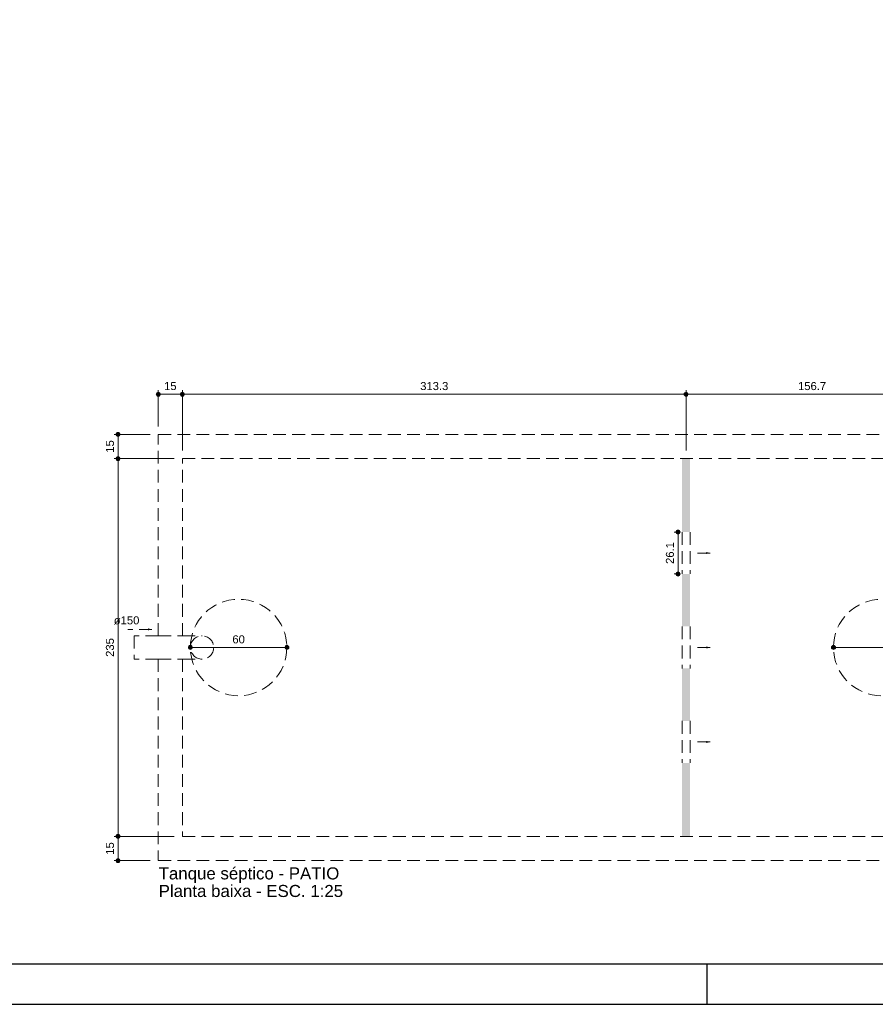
# Model space of a CAD drawing. Header units: millimetres. Extents: x 567 to 934, y -1 to 364.
# Tile 3 of 256: x 592 to 613, y -1 to 23. Entities that reach past the tile are written whole.
import ezdxf

# ---------------------------------------------------------------- set-up
doc = ezdxf.new("R2010")
doc.units = ezdxf.units.MM
doc.header["$MEASUREMENT"] = 0
doc.linetypes.add('HIDDEN2', pattern=[0.47625, 0.3175, -0.15875])
doc.linetypes.add('NULL', pattern=[0])
doc.layers.get('0').update_dxf_attribs({"lineweight": 18})
for name, color, linetype, lineweight in [('DI-Cotas', 9, 'Continuous', 9), ('DI-Detalhes', 1, 'HIDDEN2', 9), ('DI-Eixos', 7, 'HIDDEN2', 9), ('DI-Títulos', 3, 'Continuous', 9)]:
    doc.layers.add(name, color=color, linetype=linetype, lineweight=lineweight)
doc.layers.add('FOLHA_PADRÃO', color=7, linetype='Continuous')
doc.styles.add('Arial', font='arial.ttf')

# ---------------------------------------------------------------- blocks, each defined once
blk = doc.blocks.new('A1EST. 1500')
at = {"layer": 'FOLHA_PADRÃO', "color": 1, "linetype": 'Continuous'}
for p, q in [((41.5, 0), (41.5, 1)), ((0, 0), (150.008, 0))]:
    blk.add_line(p, q, dxfattribs=at)
at = {"layer": 'FOLHA_PADRÃO', "color": 6, "linetype": 'Continuous'}
blk.add_lwpolyline([(149, 58.4), (149, 1), (1, 1), (1, 58.4), (149, 58.4)], dxfattribs=at)

msp = doc.modelspace()

# ---------------------------------------------------------------- hatches: boundary and pattern name
at = {"layer": 'DI-Cotas', "linetype": 'Continuous'}
for points in [[(595.341, 14.081), (595.341, 14.085), (595.341, 14.09), (595.34, 14.094), (595.338, 14.098), (595.337, 14.102), (595.335, 14.106), (595.332, 14.11), (595.33, 14.113), (595.327, 14.116), (595.324, 14.119), (595.32, 14.122), (595.316, 14.124), (595.313, 14.126), (595.309, 14.128), (595.304, 14.129), (595.3, 14.13), (595.296, 14.131), (595.291, 14.131), (595.287, 14.131), (595.283, 14.13), (595.279, 14.129), (595.274, 14.128), (595.27, 14.126), (595.266, 14.124), (595.263, 14.122), (595.259, 14.119), (595.256, 14.116), (595.253, 14.113), (595.251, 14.11), (595.248, 14.106), (595.246, 14.102), (595.245, 14.098), (595.243, 14.094), (595.242, 14.09), (595.242, 14.085), (595.241, 14.081), (595.242, 14.077), (595.242, 14.072), (595.243, 14.068), (595.245, 14.064), (595.246, 14.06), (595.248, 14.056), (595.251, 14.052), (595.253, 14.049), (595.256, 14.046), (595.259, 14.043), (595.263, 14.04), (595.266, 14.038), (595.27, 14.036), (595.274, 14.034), (595.279, 14.033), (595.283, 14.032), (595.287, 14.031), (595.291, 14.031), (595.296, 14.031), (595.3, 14.032), (595.304, 14.033), (595.309, 14.034), (595.313, 14.036), (595.316, 14.038), (595.32, 14.04), (595.324, 14.043), (595.327, 14.046), (595.33, 14.049), (595.332, 14.052), (595.335, 14.056), (595.337, 14.06), (595.338, 14.064), (595.34, 14.068), (595.341, 14.072), (595.341, 14.077)], [(595.941, 14.081), (595.941, 14.085), (595.941, 14.09), (595.94, 14.094), (595.938, 14.098), (595.937, 14.102), (595.935, 14.106), (595.932, 14.11), (595.93, 14.113), (595.927, 14.116), (595.924, 14.119), (595.92, 14.122), (595.916, 14.124), (595.913, 14.126), (595.909, 14.128), (595.904, 14.129), (595.9, 14.13), (595.896, 14.131), (595.891, 14.131), (595.887, 14.131), (595.883, 14.13), (595.879, 14.129), (595.874, 14.128), (595.87, 14.126), (595.866, 14.124), (595.863, 14.122), (595.859, 14.119), (595.856, 14.116), (595.853, 14.113), (595.851, 14.11), (595.848, 14.106), (595.846, 14.102), (595.845, 14.098), (595.843, 14.094), (595.842, 14.09), (595.842, 14.085), (595.841, 14.081), (595.842, 14.077), (595.842, 14.072), (595.843, 14.068), (595.845, 14.064), (595.846, 14.06), (595.848, 14.056), (595.851, 14.052), (595.853, 14.049), (595.856, 14.046), (595.859, 14.043), (595.863, 14.04), (595.866, 14.038), (595.87, 14.036), (595.874, 14.034), (595.879, 14.033), (595.883, 14.032), (595.887, 14.031), (595.891, 14.031), (595.896, 14.031), (595.9, 14.032), (595.904, 14.033), (595.909, 14.034), (595.913, 14.036), (595.916, 14.038), (595.92, 14.04), (595.924, 14.043), (595.927, 14.046), (595.93, 14.049), (595.932, 14.052), (595.935, 14.056), (595.937, 14.06), (595.938, 14.064), (595.94, 14.068), (595.941, 14.072), (595.941, 14.077)], [(595.941, 14.081), (595.941, 14.085), (595.941, 14.09), (595.94, 14.094), (595.938, 14.098), (595.937, 14.102), (595.935, 14.106), (595.932, 14.11), (595.93, 14.113), (595.927, 14.116), (595.924, 14.119), (595.92, 14.122), (595.916, 14.124), (595.913, 14.126), (595.909, 14.128), (595.904, 14.129), (595.9, 14.13), (595.896, 14.131), (595.891, 14.131), (595.887, 14.131), (595.883, 14.13), (595.879, 14.129), (595.874, 14.128), (595.87, 14.126), (595.866, 14.124), (595.863, 14.122), (595.859, 14.119), (595.856, 14.116), (595.853, 14.113), (595.851, 14.11), (595.848, 14.106), (595.846, 14.102), (595.845, 14.098), (595.843, 14.094), (595.842, 14.09), (595.842, 14.085), (595.841, 14.081), (595.842, 14.077), (595.842, 14.072), (595.843, 14.068), (595.845, 14.064), (595.846, 14.06), (595.848, 14.056), (595.851, 14.052), (595.853, 14.049), (595.856, 14.046), (595.859, 14.043), (595.863, 14.04), (595.866, 14.038), (595.87, 14.036), (595.874, 14.034), (595.879, 14.033), (595.883, 14.032), (595.887, 14.031), (595.891, 14.031), (595.896, 14.031), (595.9, 14.032), (595.904, 14.033), (595.909, 14.034), (595.913, 14.036), (595.916, 14.038), (595.92, 14.04), (595.924, 14.043), (595.927, 14.046), (595.93, 14.049), (595.932, 14.052), (595.935, 14.056), (595.937, 14.06), (595.938, 14.064), (595.94, 14.068), (595.941, 14.072), (595.941, 14.077)], [(608.475, 14.081), (608.475, 14.085), (608.474, 14.09), (608.473, 14.094), (608.472, 14.098), (608.47, 14.102), (608.468, 14.106), (608.466, 14.11), (608.463, 14.113), (608.46, 14.116), (608.457, 14.119), (608.454, 14.122), (608.45, 14.124), (608.446, 14.126), (608.442, 14.128), (608.438, 14.129), (608.434, 14.13), (608.429, 14.131), (608.425, 14.131), (608.42, 14.131), (608.416, 14.13), (608.412, 14.129), (608.408, 14.128), (608.404, 14.126), (608.4, 14.124), (608.396, 14.122), (608.393, 14.119), (608.389, 14.116), (608.387, 14.113), (608.384, 14.11), (608.382, 14.106), (608.38, 14.102), (608.378, 14.098), (608.377, 14.094), (608.376, 14.09), (608.375, 14.085), (608.375, 14.081), (608.375, 14.077), (608.376, 14.072), (608.377, 14.068), (608.378, 14.064), (608.38, 14.06), (608.382, 14.056), (608.384, 14.052), (608.387, 14.049), (608.389, 14.046), (608.393, 14.043), (608.396, 14.04), (608.4, 14.038), (608.404, 14.036), (608.408, 14.034), (608.412, 14.033), (608.416, 14.032), (608.42, 14.031), (608.425, 14.031), (608.429, 14.031), (608.434, 14.032), (608.438, 14.033), (608.442, 14.034), (608.446, 14.036), (608.45, 14.038), (608.454, 14.04), (608.457, 14.043), (608.46, 14.046), (608.463, 14.049), (608.466, 14.052), (608.468, 14.056), (608.47, 14.06), (608.472, 14.064), (608.473, 14.068), (608.474, 14.072), (608.475, 14.077)], [(608.475, 14.081), (608.475, 14.085), (608.474, 14.09), (608.473, 14.094), (608.472, 14.098), (608.47, 14.102), (608.468, 14.106), (608.466, 14.11), (608.463, 14.113), (608.46, 14.116), (608.457, 14.119), (608.454, 14.122), (608.45, 14.124), (608.446, 14.126), (608.442, 14.128), (608.438, 14.129), (608.434, 14.13), (608.429, 14.131), (608.425, 14.131), (608.42, 14.131), (608.416, 14.13), (608.412, 14.129), (608.408, 14.128), (608.404, 14.126), (608.4, 14.124), (608.396, 14.122), (608.393, 14.119), (608.389, 14.116), (608.387, 14.113), (608.384, 14.11), (608.382, 14.106), (608.38, 14.102), (608.378, 14.098), (608.377, 14.094), (608.376, 14.09), (608.375, 14.085), (608.375, 14.081), (608.375, 14.077), (608.376, 14.072), (608.377, 14.068), (608.378, 14.064), (608.38, 14.06), (608.382, 14.056), (608.384, 14.052), (608.387, 14.049), (608.389, 14.046), (608.393, 14.043), (608.396, 14.04), (608.4, 14.038), (608.404, 14.036), (608.408, 14.034), (608.412, 14.033), (608.416, 14.032), (608.42, 14.031), (608.425, 14.031), (608.429, 14.031), (608.434, 14.032), (608.438, 14.033), (608.442, 14.034), (608.446, 14.036), (608.45, 14.038), (608.454, 14.04), (608.457, 14.043), (608.46, 14.046), (608.463, 14.049), (608.466, 14.052), (608.468, 14.056), (608.47, 14.06), (608.472, 14.064), (608.473, 14.068), (608.474, 14.072), (608.475, 14.077)], [(594.341, 13.081), (594.341, 13.085), (594.341, 13.09), (594.34, 13.094), (594.338, 13.098), (594.337, 13.102), (594.335, 13.106), (594.332, 13.11), (594.33, 13.113), (594.327, 13.116), (594.324, 13.119), (594.32, 13.122), (594.316, 13.124), (594.313, 13.126), (594.309, 13.128), (594.304, 13.129), (594.3, 13.13), (594.296, 13.131), (594.291, 13.131), (594.287, 13.131), (594.283, 13.13), (594.279, 13.129), (594.274, 13.128), (594.27, 13.126), (594.266, 13.124), (594.263, 13.122), (594.259, 13.119), (594.256, 13.116), (594.253, 13.113), (594.251, 13.11), (594.248, 13.106), (594.246, 13.102), (594.245, 13.098), (594.243, 13.094), (594.242, 13.09), (594.242, 13.085), (594.241, 13.081), (594.242, 13.077), (594.242, 13.072), (594.243, 13.068), (594.245, 13.064), (594.246, 13.06), (594.248, 13.056), (594.251, 13.052), (594.253, 13.049), (594.256, 13.046), (594.259, 13.043), (594.263, 13.04), (594.266, 13.038), (594.27, 13.036), (594.274, 13.034), (594.279, 13.033), (594.283, 13.032), (594.287, 13.031), (594.291, 13.031), (594.296, 13.031), (594.3, 13.032), (594.304, 13.033), (594.309, 13.034), (594.313, 13.036), (594.316, 13.038), (594.32, 13.04), (594.324, 13.043), (594.327, 13.046), (594.33, 13.049), (594.332, 13.052), (594.335, 13.056), (594.337, 13.06), (594.338, 13.064), (594.34, 13.068), (594.341, 13.072), (594.341, 13.077)], [(594.341, 12.481), (594.341, 12.485), (594.341, 12.49), (594.34, 12.494), (594.338, 12.498), (594.337, 12.502), (594.335, 12.506), (594.332, 12.51), (594.33, 12.513), (594.327, 12.516), (594.324, 12.519), (594.32, 12.522), (594.316, 12.524), (594.313, 12.526), (594.309, 12.528), (594.304, 12.529), (594.3, 12.53), (594.296, 12.531), (594.291, 12.531), (594.287, 12.531), (594.283, 12.53), (594.279, 12.529), (594.274, 12.528), (594.27, 12.526), (594.266, 12.524), (594.263, 12.522), (594.259, 12.519), (594.256, 12.516), (594.253, 12.513), (594.251, 12.51), (594.248, 12.506), (594.246, 12.502), (594.245, 12.498), (594.243, 12.494), (594.242, 12.49), (594.242, 12.485), (594.241, 12.481), (594.242, 12.477), (594.242, 12.472), (594.243, 12.468), (594.245, 12.464), (594.246, 12.46), (594.248, 12.456), (594.251, 12.452), (594.253, 12.449), (594.256, 12.446), (594.259, 12.443), (594.263, 12.44), (594.266, 12.438), (594.27, 12.436), (594.274, 12.434), (594.279, 12.433), (594.283, 12.432), (594.287, 12.431), (594.291, 12.431), (594.296, 12.431), (594.3, 12.432), (594.304, 12.433), (594.309, 12.434), (594.313, 12.436), (594.316, 12.438), (594.32, 12.44), (594.324, 12.443), (594.327, 12.446), (594.33, 12.449), (594.332, 12.452), (594.335, 12.456), (594.337, 12.46), (594.338, 12.464), (594.34, 12.468), (594.341, 12.472), (594.341, 12.477)], [(594.341, 12.481), (594.341, 12.485), (594.341, 12.49), (594.34, 12.494), (594.338, 12.498), (594.337, 12.502), (594.335, 12.506), (594.332, 12.51), (594.33, 12.513), (594.327, 12.516), (594.324, 12.519), (594.32, 12.522), (594.316, 12.524), (594.313, 12.526), (594.309, 12.528), (594.304, 12.529), (594.3, 12.53), (594.296, 12.531), (594.291, 12.531), (594.287, 12.531), (594.283, 12.53), (594.279, 12.529), (594.274, 12.528), (594.27, 12.526), (594.266, 12.524), (594.263, 12.522), (594.259, 12.519), (594.256, 12.516), (594.253, 12.513), (594.251, 12.51), (594.248, 12.506), (594.246, 12.502), (594.245, 12.498), (594.243, 12.494), (594.242, 12.49), (594.242, 12.485), (594.241, 12.481), (594.242, 12.477), (594.242, 12.472), (594.243, 12.468), (594.245, 12.464), (594.246, 12.46), (594.248, 12.456), (594.251, 12.452), (594.253, 12.449), (594.256, 12.446), (594.259, 12.443), (594.263, 12.44), (594.266, 12.438), (594.27, 12.436), (594.274, 12.434), (594.279, 12.433), (594.283, 12.432), (594.287, 12.431), (594.291, 12.431), (594.296, 12.431), (594.3, 12.432), (594.304, 12.433), (594.309, 12.434), (594.313, 12.436), (594.316, 12.438), (594.32, 12.44), (594.324, 12.443), (594.327, 12.446), (594.33, 12.449), (594.332, 12.452), (594.335, 12.456), (594.337, 12.46), (594.338, 12.464), (594.34, 12.468), (594.341, 12.472), (594.341, 12.477)], [(608.274, 10.653), (608.273, 10.658), (608.273, 10.662), (608.272, 10.666), (608.271, 10.67), (608.269, 10.674), (608.267, 10.678), (608.265, 10.682), (608.262, 10.685), (608.259, 10.689), (608.256, 10.692), (608.252, 10.694), (608.249, 10.697), (608.245, 10.699), (608.241, 10.7), (608.237, 10.701), (608.232, 10.702), (608.228, 10.703), (608.224, 10.703), (608.219, 10.703), (608.215, 10.702), (608.211, 10.701), (608.206, 10.7), (608.202, 10.699), (608.199, 10.697), (608.195, 10.694), (608.191, 10.692), (608.188, 10.689), (608.185, 10.685), (608.183, 10.682), (608.18, 10.678), (608.178, 10.674), (608.177, 10.67), (608.175, 10.666), (608.174, 10.662), (608.174, 10.658), (608.174, 10.653), (608.174, 10.649), (608.174, 10.645), (608.175, 10.64), (608.177, 10.636), (608.178, 10.632), (608.18, 10.628), (608.183, 10.625), (608.185, 10.621), (608.188, 10.618), (608.191, 10.615), (608.195, 10.612), (608.199, 10.61), (608.202, 10.608), (608.206, 10.606), (608.211, 10.605), (608.215, 10.604), (608.219, 10.603), (608.224, 10.603), (608.228, 10.603), (608.232, 10.604), (608.237, 10.605), (608.241, 10.606), (608.245, 10.608), (608.249, 10.61), (608.252, 10.612), (608.256, 10.615), (608.259, 10.618), (608.262, 10.621), (608.265, 10.625), (608.267, 10.628), (608.269, 10.632), (608.271, 10.636), (608.272, 10.64), (608.273, 10.645), (608.273, 10.649)], [(608.274, 9.609), (608.273, 9.613), (608.273, 9.617), (608.272, 9.622), (608.271, 9.626), (608.269, 9.63), (608.267, 9.634), (608.265, 9.637), (608.262, 9.641), (608.259, 9.644), (608.256, 9.647), (608.252, 9.65), (608.249, 9.652), (608.245, 9.654), (608.241, 9.656), (608.237, 9.657), (608.232, 9.658), (608.228, 9.659), (608.224, 9.659), (608.219, 9.659), (608.215, 9.658), (608.211, 9.657), (608.206, 9.656), (608.202, 9.654), (608.199, 9.652), (608.195, 9.65), (608.191, 9.647), (608.188, 9.644), (608.185, 9.641), (608.183, 9.637), (608.18, 9.634), (608.178, 9.63), (608.177, 9.626), (608.175, 9.622), (608.174, 9.617), (608.174, 9.613), (608.174, 9.609), (608.174, 9.604), (608.174, 9.6), (608.175, 9.596), (608.177, 9.592), (608.178, 9.588), (608.18, 9.584), (608.183, 9.58), (608.185, 9.577), (608.188, 9.573), (608.191, 9.57), (608.195, 9.568), (608.199, 9.565), (608.202, 9.563), (608.206, 9.562), (608.211, 9.56), (608.215, 9.56), (608.219, 9.559), (608.224, 9.559), (608.228, 9.559), (608.232, 9.56), (608.237, 9.56), (608.241, 9.562), (608.245, 9.563), (608.249, 9.565), (608.252, 9.568), (608.256, 9.57), (608.259, 9.573), (608.262, 9.577), (608.265, 9.58), (608.267, 9.584), (608.269, 9.588), (608.271, 9.592), (608.272, 9.596), (608.273, 9.6), (608.273, 9.604)], [(596.141, 7.781), (596.141, 7.785), (596.141, 7.79), (596.14, 7.794), (596.138, 7.798), (596.137, 7.802), (596.135, 7.806), (596.132, 7.81), (596.13, 7.813), (596.127, 7.816), (596.124, 7.819), (596.12, 7.822), (596.116, 7.824), (596.113, 7.826), (596.109, 7.828), (596.104, 7.829), (596.1, 7.83), (596.096, 7.831), (596.091, 7.831), (596.087, 7.831), (596.083, 7.83), (596.079, 7.829), (596.074, 7.828), (596.07, 7.826), (596.066, 7.824), (596.063, 7.822), (596.059, 7.819), (596.056, 7.816), (596.053, 7.813), (596.051, 7.81), (596.048, 7.806), (596.046, 7.802), (596.045, 7.798), (596.043, 7.794), (596.042, 7.79), (596.042, 7.785), (596.041, 7.781), (596.042, 7.777), (596.042, 7.772), (596.043, 7.768), (596.045, 7.764), (596.046, 7.76), (596.048, 7.756), (596.051, 7.752), (596.053, 7.749), (596.056, 7.746), (596.059, 7.743), (596.063, 7.74), (596.066, 7.738), (596.07, 7.736), (596.074, 7.734), (596.079, 7.733), (596.083, 7.732), (596.087, 7.731), (596.091, 7.731), (596.096, 7.731), (596.1, 7.732), (596.104, 7.733), (596.109, 7.734), (596.113, 7.736), (596.116, 7.738), (596.12, 7.74), (596.124, 7.743), (596.127, 7.746), (596.13, 7.749), (596.132, 7.752), (596.135, 7.756), (596.137, 7.76), (596.138, 7.764), (596.14, 7.768), (596.141, 7.772), (596.141, 7.777)], [(598.541, 7.781), (598.541, 7.785), (598.541, 7.79), (598.54, 7.794), (598.538, 7.798), (598.537, 7.802), (598.535, 7.806), (598.532, 7.81), (598.53, 7.813), (598.527, 7.816), (598.524, 7.819), (598.52, 7.822), (598.516, 7.824), (598.513, 7.826), (598.509, 7.828), (598.504, 7.829), (598.5, 7.83), (598.496, 7.831), (598.491, 7.831), (598.487, 7.831), (598.483, 7.83), (598.479, 7.829), (598.474, 7.828), (598.47, 7.826), (598.466, 7.824), (598.463, 7.822), (598.459, 7.819), (598.456, 7.816), (598.453, 7.813), (598.451, 7.81), (598.448, 7.806), (598.446, 7.802), (598.445, 7.798), (598.443, 7.794), (598.442, 7.79), (598.442, 7.785), (598.441, 7.781), (598.442, 7.777), (598.442, 7.772), (598.443, 7.768), (598.445, 7.764), (598.446, 7.76), (598.448, 7.756), (598.451, 7.752), (598.453, 7.749), (598.456, 7.746), (598.459, 7.743), (598.463, 7.74), (598.466, 7.738), (598.47, 7.736), (598.474, 7.734), (598.479, 7.733), (598.483, 7.732), (598.487, 7.731), (598.491, 7.731), (598.496, 7.731), (598.5, 7.732), (598.504, 7.733), (598.509, 7.734), (598.513, 7.736), (598.516, 7.738), (598.52, 7.74), (598.524, 7.743), (598.527, 7.746), (598.53, 7.749), (598.532, 7.752), (598.535, 7.756), (598.537, 7.76), (598.538, 7.764), (598.54, 7.768), (598.541, 7.772), (598.541, 7.777)], [(612.141, 7.781), (612.141, 7.785), (612.141, 7.79), (612.14, 7.794), (612.138, 7.798), (612.137, 7.802), (612.135, 7.806), (612.132, 7.81), (612.13, 7.813), (612.127, 7.816), (612.124, 7.819), (612.12, 7.822), (612.116, 7.824), (612.113, 7.826), (612.109, 7.828), (612.104, 7.829), (612.1, 7.83), (612.096, 7.831), (612.091, 7.831), (612.087, 7.831), (612.083, 7.83), (612.079, 7.829), (612.074, 7.828), (612.07, 7.826), (612.066, 7.824), (612.063, 7.822), (612.059, 7.819), (612.056, 7.816), (612.053, 7.813), (612.051, 7.81), (612.048, 7.806), (612.046, 7.802), (612.045, 7.798), (612.043, 7.794), (612.042, 7.79), (612.042, 7.785), (612.041, 7.781), (612.042, 7.777), (612.042, 7.772), (612.043, 7.768), (612.045, 7.764), (612.046, 7.76), (612.048, 7.756), (612.051, 7.752), (612.053, 7.749), (612.056, 7.746), (612.059, 7.743), (612.063, 7.74), (612.066, 7.738), (612.07, 7.736), (612.074, 7.734), (612.079, 7.733), (612.083, 7.732), (612.087, 7.731), (612.091, 7.731), (612.096, 7.731), (612.1, 7.732), (612.104, 7.733), (612.109, 7.734), (612.113, 7.736), (612.116, 7.738), (612.12, 7.74), (612.124, 7.743), (612.127, 7.746), (612.13, 7.749), (612.132, 7.752), (612.135, 7.756), (612.137, 7.76), (612.138, 7.764), (612.14, 7.768), (612.141, 7.772), (612.141, 7.777)], [(594.341, 3.081), (594.341, 3.085), (594.341, 3.09), (594.34, 3.094), (594.338, 3.098), (594.337, 3.102), (594.335, 3.106), (594.332, 3.11), (594.33, 3.113), (594.327, 3.116), (594.324, 3.119), (594.32, 3.122), (594.316, 3.124), (594.313, 3.126), (594.309, 3.128), (594.304, 3.129), (594.3, 3.13), (594.296, 3.131), (594.291, 3.131), (594.287, 3.131), (594.283, 3.13), (594.279, 3.129), (594.274, 3.128), (594.27, 3.126), (594.266, 3.124), (594.263, 3.122), (594.259, 3.119), (594.256, 3.116), (594.253, 3.113), (594.251, 3.11), (594.248, 3.106), (594.246, 3.102), (594.245, 3.098), (594.243, 3.094), (594.242, 3.09), (594.242, 3.085), (594.241, 3.081), (594.242, 3.077), (594.242, 3.072), (594.243, 3.068), (594.245, 3.064), (594.246, 3.06), (594.248, 3.056), (594.251, 3.052), (594.253, 3.049), (594.256, 3.046), (594.259, 3.043), (594.263, 3.04), (594.266, 3.038), (594.27, 3.036), (594.274, 3.034), (594.279, 3.033), (594.283, 3.032), (594.287, 3.031), (594.291, 3.031), (594.296, 3.031), (594.3, 3.032), (594.304, 3.033), (594.309, 3.034), (594.313, 3.036), (594.316, 3.038), (594.32, 3.04), (594.324, 3.043), (594.327, 3.046), (594.33, 3.049), (594.332, 3.052), (594.335, 3.056), (594.337, 3.06), (594.338, 3.064), (594.34, 3.068), (594.341, 3.072), (594.341, 3.077)], [(594.341, 3.081), (594.341, 3.085), (594.341, 3.09), (594.34, 3.094), (594.338, 3.098), (594.337, 3.102), (594.335, 3.106), (594.332, 3.11), (594.33, 3.113), (594.327, 3.116), (594.324, 3.119), (594.32, 3.122), (594.316, 3.124), (594.313, 3.126), (594.309, 3.128), (594.304, 3.129), (594.3, 3.13), (594.296, 3.131), (594.291, 3.131), (594.287, 3.131), (594.283, 3.13), (594.279, 3.129), (594.274, 3.128), (594.27, 3.126), (594.266, 3.124), (594.263, 3.122), (594.259, 3.119), (594.256, 3.116), (594.253, 3.113), (594.251, 3.11), (594.248, 3.106), (594.246, 3.102), (594.245, 3.098), (594.243, 3.094), (594.242, 3.09), (594.242, 3.085), (594.241, 3.081), (594.242, 3.077), (594.242, 3.072), (594.243, 3.068), (594.245, 3.064), (594.246, 3.06), (594.248, 3.056), (594.251, 3.052), (594.253, 3.049), (594.256, 3.046), (594.259, 3.043), (594.263, 3.04), (594.266, 3.038), (594.27, 3.036), (594.274, 3.034), (594.279, 3.033), (594.283, 3.032), (594.287, 3.031), (594.291, 3.031), (594.296, 3.031), (594.3, 3.032), (594.304, 3.033), (594.309, 3.034), (594.313, 3.036), (594.316, 3.038), (594.32, 3.04), (594.324, 3.043), (594.327, 3.046), (594.33, 3.049), (594.332, 3.052), (594.335, 3.056), (594.337, 3.06), (594.338, 3.064), (594.34, 3.068), (594.341, 3.072), (594.341, 3.077)], [(594.341, 2.481), (594.341, 2.485), (594.341, 2.49), (594.34, 2.494), (594.338, 2.498), (594.337, 2.502), (594.335, 2.506), (594.332, 2.51), (594.33, 2.513), (594.327, 2.516), (594.324, 2.519), (594.32, 2.522), (594.316, 2.524), (594.313, 2.526), (594.309, 2.528), (594.304, 2.529), (594.3, 2.53), (594.296, 2.531), (594.291, 2.531), (594.287, 2.531), (594.283, 2.53), (594.279, 2.529), (594.274, 2.528), (594.27, 2.526), (594.266, 2.524), (594.263, 2.522), (594.259, 2.519), (594.256, 2.516), (594.253, 2.513), (594.251, 2.51), (594.248, 2.506), (594.246, 2.502), (594.245, 2.498), (594.243, 2.494), (594.242, 2.49), (594.242, 2.485), (594.241, 2.481), (594.242, 2.477), (594.242, 2.472), (594.243, 2.468), (594.245, 2.464), (594.246, 2.46), (594.248, 2.456), (594.251, 2.452), (594.253, 2.449), (594.256, 2.446), (594.259, 2.443), (594.263, 2.44), (594.266, 2.438), (594.27, 2.436), (594.274, 2.434), (594.279, 2.433), (594.283, 2.432), (594.287, 2.431), (594.291, 2.431), (594.296, 2.431), (594.3, 2.432), (594.304, 2.433), (594.309, 2.434), (594.313, 2.436), (594.316, 2.438), (594.32, 2.44), (594.324, 2.443), (594.327, 2.446), (594.33, 2.449), (594.332, 2.452), (594.335, 2.456), (594.337, 2.46), (594.338, 2.464), (594.34, 2.468), (594.341, 2.472), (594.341, 2.477)]]:
    msp.add_hatch(color=9, dxfattribs=at).paths.add_polyline_path(points)
at = {"layer": 'DI-Detalhes', "linetype": 'Continuous'}
for points in [[(608.524, 12.481), (608.524, 10.653), (608.324, 10.653), (608.324, 12.481)], [(608.524, 9.609), (608.524, 8.303), (608.324, 8.303), (608.324, 9.609)], [(608.524, 7.259), (608.524, 5.953), (608.324, 5.953), (608.324, 7.259)], [(608.524, 4.909), (608.524, 3.081), (608.324, 3.081), (608.324, 4.909)]]:
    msp.add_hatch(color=7, dxfattribs=at).paths.add_polyline_path(points)
at = {"layer": 'DI-Detalhes', "linetype": 'Continuous', "lineweight": 9}
msp.add_hatch(color=1, dxfattribs=at).paths.add_polyline_path([(595.131, 8.231), (595.035, 8.257), (595.035, 8.205)])
at = {"layer": 'DI-Eixos', "linetype": 'Continuous', "lineweight": 9}
for points in [[(609.024, 10.131), (608.927, 10.157), (608.927, 10.105)], [(609.024, 7.781), (608.927, 7.807), (608.927, 7.755)], [(609.024, 5.431), (608.927, 5.457), (608.927, 5.405)]]:
    msp.add_hatch(color=7, dxfattribs=at).paths.add_polyline_path(points)

# ---------------------------------------------------------------- linework, layer by layer
at = {"layer": 'DI-Cotas', "color": 9, "linetype": 'Continuous', "lineweight": 9}
for p, q in [((595.291, 13.281), (595.291, 14.181)), ((595.891, 14.081), (595.291, 14.081)), ((595.891, 12.681), (595.891, 14.181)), ((595.891, 12.681), (595.891, 14.181)), ((608.425, 14.081), (595.891, 14.081)), ((608.425, 12.681), (608.425, 14.181)), ((608.425, 12.681), (608.425, 14.181)), ((614.691, 14.081), (608.425, 14.081)), ((595.091, 13.081), (594.191, 13.081)), ((594.291, 12.481), (594.291, 13.081)), ((595.691, 12.481), (594.191, 12.481)), ((595.691, 12.481), (594.191, 12.481)), ((594.291, 3.081), (594.291, 12.481)), ((608.224, 10.653), (608.124, 10.653)), ((608.224, 9.609), (608.224, 10.653)), ((608.224, 9.609), (608.124, 9.609)), ((596.091, 7.781), (598.491, 7.781)), ((612.091, 7.781), (614.491, 7.781)), ((595.691, 3.081), (594.191, 3.081)), ((595.691, 3.081), (594.191, 3.081)), ((594.291, 2.481), (594.291, 3.081)), ((595.091, 2.481), (594.191, 2.481))]:
    msp.add_line(p, q, dxfattribs=at)
for centre in [(595.291, 14.081), (595.891, 14.081), (595.891, 14.081), (608.425, 14.081), (608.425, 14.081), (594.291, 13.081), (594.291, 12.481), (594.291, 12.481), (608.224, 10.653), (608.224, 9.609), (596.091, 7.781), (598.491, 7.781), (612.091, 7.781), (594.291, 3.081), (594.291, 3.081), (594.291, 2.481)]:
    msp.add_circle(centre, 0.05, dxfattribs=at)
at = {"layer": 'DI-Detalhes', "color": 1, "linetype": 'HIDDEN2', "lineweight": 9}
for p, q in [((595.291, 8.071), (594.691, 8.071)), ((594.691, 8.071), (594.691, 7.491)), ((595.891, 8.071), (596.381, 8.071)), ((595.291, 7.491), (594.691, 7.491)), ((595.891, 7.491), (596.381, 7.491))]:
    msp.add_line(p, q, dxfattribs=at)
msp.add_lwpolyline([(595.131, 8.231), (594.531, 8.231)], dxfattribs=at)
for centre, radius in [((597.291, 7.781), 1.2), ((613.291, 7.781), 1.2), ((596.381, 7.781), 0.29)]:
    msp.add_circle(centre, radius, dxfattribs=at)
at = {"layer": 'DI-Eixos', "color": 7, "linetype": 'HIDDEN2', "lineweight": 9}
for p, q in [((595.291, 8.071), (595.291, 13.081)), ((595.291, 13.081), (615.291, 13.081)), ((595.891, 8.071), (595.891, 12.481)), ((595.891, 12.481), (614.691, 12.481)), ((608.324, 10.653), (608.324, 9.609)), ((608.524, 10.653), (608.524, 9.609)), ((608.324, 8.303), (608.324, 7.259)), ((608.524, 8.303), (608.524, 7.259)), ((595.291, 8.071), (595.891, 8.071)), ((595.291, 7.491), (595.291, 2.481)), ((595.291, 7.491), (595.891, 7.491)), ((595.891, 7.491), (595.891, 3.081)), ((608.324, 5.953), (608.324, 4.909)), ((608.524, 5.953), (608.524, 4.909)), ((595.891, 3.081), (614.691, 3.081)), ((595.291, 2.481), (615.291, 2.481))]:
    msp.add_line(p, q, dxfattribs=at)
for points in [[(609.024, 10.131), (608.624, 10.131)], [(609.024, 7.781), (608.624, 7.781)], [(609.024, 5.431), (608.624, 5.431)]]:
    msp.add_lwpolyline(points, dxfattribs=at)

# ---------------------------------------------------------------- block references
msp.add_blockref('A1EST. 1500', (567.449, -1.095))

# ---------------------------------------------------------------- texts
at = {"layer": 'DI-Cotas', "color": 9, "linetype": 'NULL', "char_height": 0.2, "attachment_point": 8, "line_spacing_factor": 0.6, "style": 'Arial'}
for s, insert, width in [('15', (595.591, 14.181), 0.62134), ('313.3', (602.158, 14.181), 1.39787), ('156.7', (611.558, 14.181), 1.39787), ('60', (597.291, 7.881), 0.62134)]:
    msp.add_mtext(s, dxfattribs=dict(at, insert=insert, width=width))
at = {"layer": 'DI-Cotas', "color": 9, "linetype": 'NULL', "char_height": 0.2, "attachment_point": 8, "rotation": 90.0002, "line_spacing_factor": 0.6, "style": 'Arial'}
for s, insert, width in [('15', (594.191, 12.781), 0.62134), ('26.1', (608.124, 10.131), 1.0872), ('235', (594.191, 7.781), 0.93201), ('15', (594.191, 2.781), 0.62134)]:
    msp.add_mtext(s, dxfattribs=dict(at, insert=insert, width=width))
at = {"layer": 'DI-Detalhes', "color": 1, "linetype": 'NULL', "insert": (594.821, 8.351), "char_height": 0.2, "width": 1.27348, "attachment_point": 9, "line_spacing_factor": 0.6, "style": 'Arial'}
msp.add_mtext('ø150', dxfattribs=at)
at = {"layer": 'DI-Títulos', "color": 3, "linetype": 'NULL', "char_height": 0.3, "attachment_point": 7, "line_spacing_factor": 0.6, "style": 'Arial'}
for s, insert, width in [('Tanque séptico - PATIO', (595.301, 1.921), 8.99085), ('Planta baixa - ESC. 1:25', (595.301, 1.57), 9.17744)]:
    msp.add_mtext(s, dxfattribs=dict(at, insert=insert, width=width))

doc.saveas('drawing.dxf')
